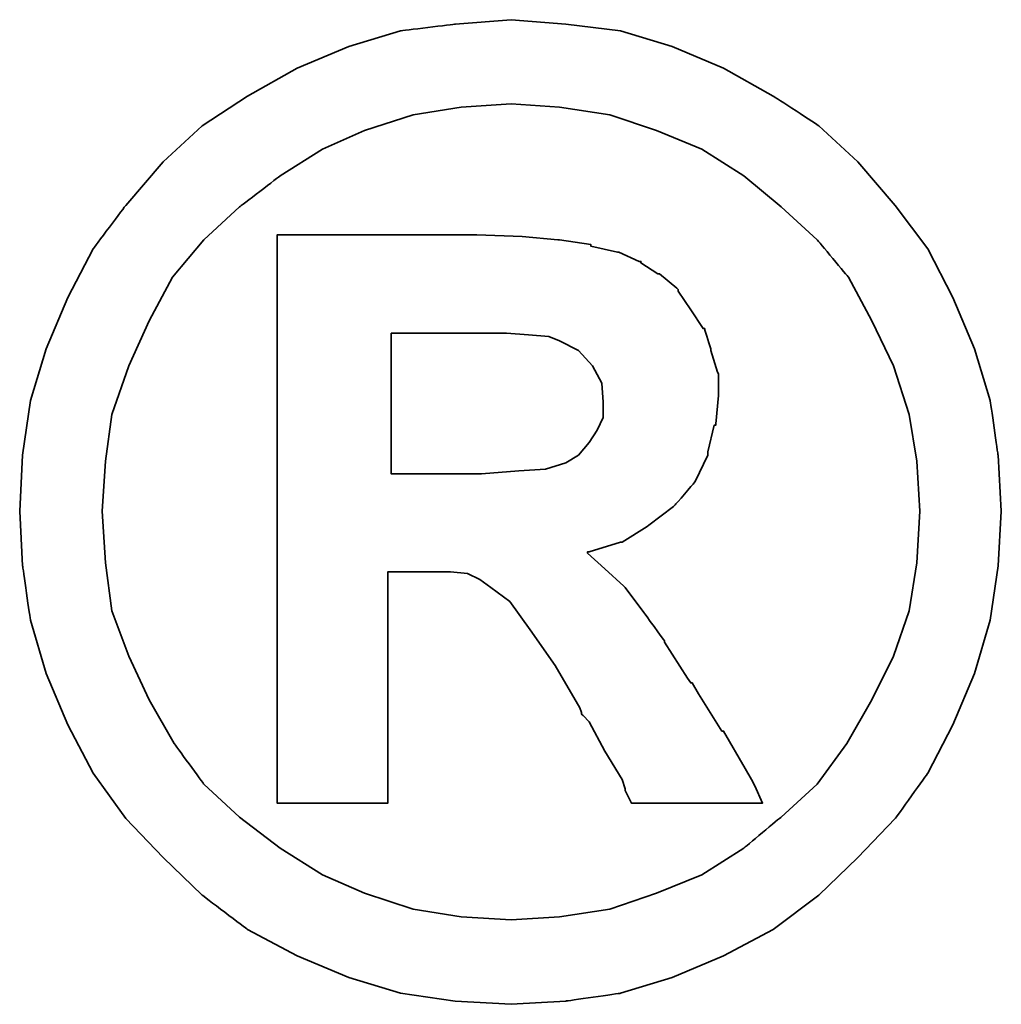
# Model space of a CAD drawing. Header units: millimetres. Extents: x 583 to 833, y 416 to 616.
# Tile 53 of 56: x 808.898 to 809.486, y 533.875 to 534.464. Entities that reach past the tile are written whole.
import ezdxf

# ---------------------------------------------------------------- set-up
doc = ezdxf.new("R2010")
doc.units = ezdxf.units.MM
doc.header["$LTSCALE"] = 0.1
doc.layers.add('CHA', color=7, linetype='CONTINUOUS')
doc.layers.add('layer 1', color=7, linetype='CONTINUOUS')

# ---------------------------------------------------------------- blocks, each defined once
blk = doc.blocks.new('TBI MOTION logo(完整正式版)')
at = {"layer": 'layer 1', "color": 22, "lineweight": 35}
for points, knots in [([(81.20634, 4.98624), (81.20634, 4.98624), (81.18649, 5.32862), (81.18649, 5.32862), (81.18649, 5.32862), (81.18649, 5.32862), (81.13886, 5.66206), (81.13886, 5.66206), (81.13886, 5.66206), (81.13886, 5.66206), (81.04359, 5.97764), (81.04359, 5.97764), (81.04359, 5.97764), (81.04359, 5.97764), (80.91061, 6.29124), (80.91061, 6.29124), (80.91061, 6.29124), (80.91061, 6.29124), (80.75778, 6.58697), (80.75778, 6.58697), (80.75778, 6.58697), (80.75778, 6.58697), (80.5593, 6.85294), (80.5593, 6.85294), (80.5593, 6.85294), (80.5593, 6.85294), (80.33105, 7.1189), (80.33105, 7.1189), (80.33105, 7.1189), (80.33105, 7.1189), (80.09287, 7.33921), (80.09287, 7.33921), (80.09287, 7.33921), (80.09287, 7.33921), (79.815, 7.51982), (79.815, 7.51982), (79.815, 7.51982), (79.815, 7.51982), (79.51133, 7.69051), (79.51133, 7.69051), (79.51133, 7.69051), (79.51133, 7.69051), (79.19773, 7.8235), (79.19773, 7.8235), (79.19773, 7.8235), (79.19773, 7.8235), (78.88215, 7.91877), (78.88215, 7.91877), (78.88215, 7.91877), (78.88215, 7.91877), (78.54871, 7.95846), (78.54871, 7.95846), (78.54871, 7.95846), (78.54871, 7.95846), (78.21526, 7.98625), (78.21526, 7.98625), (78.21526, 7.98625), (78.21526, 7.98625), (77.87388, 7.95846), (77.87388, 7.95846), (77.87388, 7.95846), (77.87388, 7.95846), (77.54044, 7.91877), (77.54044, 7.91877), (77.54044, 7.91877), (77.54044, 7.91877), (77.22485, 7.8235), (77.22485, 7.8235), (77.22485, 7.8235), (77.22485, 7.8235), (76.91027, 7.69051), (76.91027, 7.69051), (76.91027, 7.69051), (76.91027, 7.69051), (76.6056, 7.51982), (76.6056, 7.51982), (76.6056, 7.51982), (76.6056, 7.51982), (76.32972, 7.33921), (76.32972, 7.33921), (76.32972, 7.33921), (76.32972, 7.33921), (76.09154, 7.1189), (76.09154, 7.1189), (76.09154, 7.1189), (76.09154, 7.1189), (75.86329, 6.85294), (75.86329, 6.85294), (75.86329, 6.85294), (75.86329, 6.85294), (75.66382, 6.58697), (75.66382, 6.58697), (75.66382, 6.58697), (75.66382, 6.58697), (75.51099, 6.29124), (75.51099, 6.29124), (75.51099, 6.29124), (75.51099, 6.29124), (75.37702, 5.97764), (75.37702, 5.97764), (75.37702, 5.97764), (75.37702, 5.97764), (75.28175, 5.66206), (75.28175, 5.66206), (75.28175, 5.66206), (75.28175, 5.66206), (75.23411, 5.32862), (75.23411, 5.32862), (75.23411, 5.32862), (75.23411, 5.32862), (75.21625, 4.98624), (75.21625, 4.98624), (75.21625, 4.98624), (75.21625, 4.98624), (75.23411, 4.6528), (75.23411, 4.6528), (75.23411, 4.6528), (75.23411, 4.6528), (75.28175, 4.32035), (75.28175, 4.32035), (75.28175, 4.32035), (75.28175, 4.32035), (75.37702, 3.99583), (75.37702, 3.99583), (75.37702, 3.99583), (75.37702, 3.99583), (75.51099, 3.68224), (75.51099, 3.68224), (75.51099, 3.68224), (75.51099, 3.68224), (75.66382, 3.38749), (75.66382, 3.38749), (75.66382, 3.38749), (75.66382, 3.38749), (75.86329, 3.10963), (75.86329, 3.10963), (75.86329, 3.10963), (75.86329, 3.10963), (76.09154, 2.87145), (76.09154, 2.87145), (76.09154, 2.87145), (76.09154, 2.87145), (76.32972, 2.6432), (76.32972, 2.6432), (76.32972, 2.6432), (76.32972, 2.6432), (76.6056, 2.43381), (76.6056, 2.43381), (76.6056, 2.43381), (76.6056, 2.43381), (76.91027, 2.27205), (76.91027, 2.27205), (76.91027, 2.27205), (76.91027, 2.27205), (77.22485, 2.13906), (77.22485, 2.13906), (77.22485, 2.13906), (77.22485, 2.13906), (77.54044, 2.0438), (77.54044, 2.0438), (77.54044, 2.0438), (77.54044, 2.0438), (77.87388, 1.99616), (77.87388, 1.99616), (77.87388, 1.99616), (77.87388, 1.99616), (78.21526, 1.97631), (78.21526, 1.97631), (78.21526, 1.97631), (78.21526, 1.97631), (78.54871, 1.99616), (78.54871, 1.99616), (78.54871, 1.99616), (78.54871, 1.99616), (78.88215, 2.0438), (78.88215, 2.0438), (78.88215, 2.0438), (78.88215, 2.0438), (79.19773, 2.13906), (79.19773, 2.13906), (79.19773, 2.13906), (79.19773, 2.13906), (79.51133, 2.27205), (79.51133, 2.27205), (79.51133, 2.27205), (79.51133, 2.27205), (79.815, 2.43381), (79.815, 2.43381), (79.815, 2.43381), (79.815, 2.43381), (80.09287, 2.6432), (80.09287, 2.6432), (80.09287, 2.6432), (80.09287, 2.6432), (80.33105, 2.87145), (80.33105, 2.87145), (80.33105, 2.87145), (80.33105, 2.87145), (80.5593, 3.10963), (80.5593, 3.10963), (80.5593, 3.10963), (80.5593, 3.10963), (80.75778, 3.38749), (80.75778, 3.38749), (80.75778, 3.38749), (80.75778, 3.38749), (80.91061, 3.68224), (80.91061, 3.68224), (80.91061, 3.68224), (80.91061, 3.68224), (81.04359, 3.99583), (81.04359, 3.99583), (81.04359, 3.99583), (81.04359, 3.99583), (81.13886, 4.32035), (81.13886, 4.32035), (81.13886, 4.32035), (81.13886, 4.32035), (81.18649, 4.6528), (81.18649, 4.6528), (81.18649, 4.6528), (81.18649, 4.6528), (81.20634, 4.98624), (81.20634, 4.98624)], [0, 0, 0, 0, 0.0178571, 0.0178571, 0.0178571, 0.0178572, 0.0357143, 0.0357143, 0.0357143, 0.0357143, 0.0535714, 0.0535714, 0.0535714, 0.0535714, 0.0714286, 0.0714286, 0.0714286, 0.0714286, 0.0892857, 0.0892857, 0.0892857, 0.0892857, 0.1071429, 0.1071429, 0.1071429, 0.1071429, 0.125, 0.125, 0.125, 0.125, 0.1428571, 0.1428571, 0.1428571, 0.1428572, 0.1607143, 0.1607143, 0.1607143, 0.1607143, 0.1785714, 0.1785714, 0.1785714, 0.1785714, 0.1964286, 0.1964286, 0.1964286, 0.1964286, 0.2142857, 0.2142857, 0.2142857, 0.2142857, 0.2321429, 0.2321429, 0.2321429, 0.2321429, 0.25, 0.25, 0.25, 0.25, 0.2678571, 0.2678571, 0.2678571, 0.2678572, 0.2857143, 0.2857143, 0.2857143, 0.2857143, 0.3035714, 0.3035714, 0.3035714, 0.3035714, 0.3214286, 0.3214286, 0.3214286, 0.3214286, 0.3392857, 0.3392857, 0.3392857, 0.3392857, 0.3571429, 0.3571429, 0.3571429, 0.3571429, 0.375, 0.375, 0.375, 0.375, 0.3928571, 0.3928571, 0.3928571, 0.3928572, 0.4107143, 0.4107143, 0.4107143, 0.4107143, 0.4285714, 0.4285714, 0.4285714, 0.4285714, 0.4464286, 0.4464286, 0.4464286, 0.4464286, 0.4642857, 0.4642857, 0.4642857, 0.4642857, 0.4821429, 0.4821429, 0.4821429, 0.4821429, 0.5, 0.5, 0.5, 0.5, 0.5178571, 0.5178571, 0.5178571, 0.5178572, 0.5357143, 0.5357143, 0.5357143, 0.5357143, 0.5535714, 0.5535714, 0.5535714, 0.5535714, 0.5714286, 0.5714286, 0.5714286, 0.5714286, 0.5892857, 0.5892857, 0.5892857, 0.5892857, 0.6071429, 0.6071429, 0.6071429, 0.6071429, 0.625, 0.625, 0.625, 0.625, 0.6428571, 0.6428571, 0.6428571, 0.6428572, 0.6607143, 0.6607143, 0.6607143, 0.6607143, 0.6785714, 0.6785714, 0.6785714, 0.6785714, 0.6964286, 0.6964286, 0.6964286, 0.6964286, 0.7142857, 0.7142857, 0.7142857, 0.7142857, 0.7321429, 0.7321429, 0.7321429, 0.7321429, 0.75, 0.75, 0.75, 0.75, 0.7678571, 0.7678571, 0.7678571, 0.7678572, 0.7857143, 0.7857143, 0.7857143, 0.7857143, 0.8035714, 0.8035714, 0.8035714, 0.8035714, 0.8214286, 0.8214286, 0.8214286, 0.8214286, 0.8392857, 0.8392857, 0.8392857, 0.8392857, 0.8571429, 0.8571429, 0.8571429, 0.8571429, 0.875, 0.875, 0.875, 0.875, 0.8928571, 0.8928571, 0.8928571, 0.8928572, 0.9107143, 0.9107143, 0.9107143, 0.9107143, 0.9285714, 0.9285714, 0.9285714, 0.9285714, 0.9464286, 0.9464286, 0.9464286, 0.9464286, 0.9642857, 0.9642857, 0.9642857, 0.9642857, 0.9821429, 0.9821429, 0.9821429, 0.9821429, 1, 1, 1, 1]), ([(80.71014, 4.98624), (80.71014, 4.98624), (80.69129, 5.29091), (80.69129, 5.29091), (80.69129, 5.29091), (80.69129, 5.29091), (80.64464, 5.57672), (80.64464, 5.57672), (80.64464, 5.57672), (80.64464, 5.57672), (80.54937, 5.87245), (80.54937, 5.87245), (80.54937, 5.87245), (80.54937, 5.87245), (80.41639, 6.14833), (80.41639, 6.14833), (80.41639, 6.14833), (80.41639, 6.14833), (80.27349, 6.41429), (80.27349, 6.41429), (80.27349, 6.41429), (80.27349, 6.41429), (80.08295, 6.64255), (80.08295, 6.64255), (80.08295, 6.64255), (80.08295, 6.64255), (79.86264, 6.84301), (79.86264, 6.84301), (79.86264, 6.84301), (79.86264, 6.84301), (79.63439, 7.03355), (79.63439, 7.03355), (79.63439, 7.03355), (79.63439, 7.03355), (79.37835, 7.1963), (79.37835, 7.1963), (79.37835, 7.1963), (79.37835, 7.1963), (79.10246, 7.30944), (79.10246, 7.30944), (79.10246, 7.30944), (79.10246, 7.30944), (78.81665, 7.40471), (78.81665, 7.40471), (78.81665, 7.40471), (78.81665, 7.40471), (78.511, 7.45234), (78.511, 7.45234), (78.511, 7.45234), (78.511, 7.45234), (78.21526, 7.47219), (78.21526, 7.47219), (78.21526, 7.47219), (78.21526, 7.47219), (77.9106, 7.45234), (77.9106, 7.45234), (77.9106, 7.45234), (77.9106, 7.45234), (77.61685, 7.40471), (77.61685, 7.40471), (77.61685, 7.40471), (77.61685, 7.40471), (77.32012, 7.30944), (77.32012, 7.30944), (77.32012, 7.30944), (77.32012, 7.30944), (77.06309, 7.1963), (77.06309, 7.1963), (77.06309, 7.1963), (77.06309, 7.1963), (76.80606, 7.03355), (76.80606, 7.03355), (76.80606, 7.03355), (76.80606, 7.03355), (76.55797, 6.84301), (76.55797, 6.84301), (76.55797, 6.84301), (76.55797, 6.84301), (76.34063, 6.64255), (76.34063, 6.64255), (76.34063, 6.64255), (76.34063, 6.64255), (76.1491, 6.41429), (76.1491, 6.41429), (76.1491, 6.41429), (76.1491, 6.41429), (76.0062, 6.14833), (76.0062, 6.14833), (76.0062, 6.14833), (76.0062, 6.14833), (75.88314, 5.87245), (75.88314, 5.87245), (75.88314, 5.87245), (75.88314, 5.87245), (75.77794, 5.57672), (75.77794, 5.57672), (75.77794, 5.57672), (75.77794, 5.57672), (75.73924, 5.29091), (75.73924, 5.29091), (75.73924, 5.29091), (75.73924, 5.29091), (75.72039, 4.98624), (75.72039, 4.98624), (75.72039, 4.98624), (75.72039, 4.98624), (75.73924, 4.67165), (75.73924, 4.67165), (75.73924, 4.67165), (75.73924, 4.67165), (75.77794, 4.37791), (75.77794, 4.37791), (75.77794, 4.37791), (75.77794, 4.37791), (75.88314, 4.10102), (75.88314, 4.10102), (75.88314, 4.10102), (75.88314, 4.10102), (76.0062, 3.83407), (76.0062, 3.83407), (76.0062, 3.83407), (76.0062, 3.83407), (76.15902, 3.56811), (76.15902, 3.56811), (76.15902, 3.56811), (76.15902, 3.56811), (76.34063, 3.32001), (76.34063, 3.32001), (76.34063, 3.32001), (76.34063, 3.32001), (76.55797, 3.11955), (76.55797, 3.11955), (76.55797, 3.11955), (76.55797, 3.11955), (76.80606, 2.92901), (76.80606, 2.92901), (76.80606, 2.92901), (76.80606, 2.92901), (77.06309, 2.76725), (77.06309, 2.76725), (77.06309, 2.76725), (77.06309, 2.76725), (77.32012, 2.65412), (77.32012, 2.65412), (77.32012, 2.65412), (77.32012, 2.65412), (77.61685, 2.55786), (77.61685, 2.55786), (77.61685, 2.55786), (77.61685, 2.55786), (77.9106, 2.51022), (77.9106, 2.51022), (77.9106, 2.51022), (77.9106, 2.51022), (78.21526, 2.49137), (78.21526, 2.49137), (78.21526, 2.49137), (78.21526, 2.49137), (78.511, 2.51022), (78.511, 2.51022), (78.511, 2.51022), (78.511, 2.51022), (78.81665, 2.55786), (78.81665, 2.55786), (78.81665, 2.55786), (78.81665, 2.55786), (79.10246, 2.65412), (79.10246, 2.65412), (79.10246, 2.65412), (79.10246, 2.65412), (79.37835, 2.76725), (79.37835, 2.76725), (79.37835, 2.76725), (79.37835, 2.76725), (79.63439, 2.92901), (79.63439, 2.92901), (79.63439, 2.92901), (79.63439, 2.92901), (79.86264, 3.11955), (79.86264, 3.11955), (79.86264, 3.11955), (79.86264, 3.11955), (80.08295, 3.32001), (80.08295, 3.32001), (80.08295, 3.32001), (80.08295, 3.32001), (80.26356, 3.56811), (80.26356, 3.56811), (80.26356, 3.56811), (80.26356, 3.56811), (80.41639, 3.83407), (80.41639, 3.83407), (80.41639, 3.83407), (80.41639, 3.83407), (80.54937, 4.10102), (80.54937, 4.10102), (80.54937, 4.10102), (80.54937, 4.10102), (80.64464, 4.37791), (80.64464, 4.37791), (80.64464, 4.37791), (80.64464, 4.37791), (80.69129, 4.67165), (80.69129, 4.67165), (80.69129, 4.67165), (80.69129, 4.67165), (80.71014, 4.98624), (80.71014, 4.98624)], [0, 0, 0, 0, 0.0192308, 0.0192308, 0.0192308, 0.0192308, 0.0384615, 0.0384615, 0.0384615, 0.0384615, 0.0576923, 0.0576923, 0.0576923, 0.0576923, 0.0769231, 0.0769231, 0.0769231, 0.0769231, 0.0961538, 0.0961538, 0.0961538, 0.0961539, 0.1153846, 0.1153846, 0.1153846, 0.1153846, 0.1346154, 0.1346154, 0.1346154, 0.1346154, 0.1538462, 0.1538462, 0.1538462, 0.1538462, 0.1730769, 0.1730769, 0.1730769, 0.1730769, 0.1923077, 0.1923077, 0.1923077, 0.1923077, 0.2115385, 0.2115385, 0.2115385, 0.2115385, 0.2307692, 0.2307692, 0.2307692, 0.2307692, 0.25, 0.25, 0.25, 0.25, 0.2692308, 0.2692308, 0.2692308, 0.2692308, 0.2884615, 0.2884615, 0.2884615, 0.2884615, 0.3076923, 0.3076923, 0.3076923, 0.3076923, 0.3269231, 0.3269231, 0.3269231, 0.3269231, 0.3461538, 0.3461538, 0.3461538, 0.3461539, 0.3653846, 0.3653846, 0.3653846, 0.3653846, 0.3846154, 0.3846154, 0.3846154, 0.3846154, 0.4038462, 0.4038462, 0.4038462, 0.4038462, 0.4230769, 0.4230769, 0.4230769, 0.4230769, 0.4423077, 0.4423077, 0.4423077, 0.4423077, 0.4615385, 0.4615385, 0.4615385, 0.4615385, 0.4807692, 0.4807692, 0.4807692, 0.4807692, 0.5, 0.5, 0.5, 0.5, 0.5192308, 0.5192308, 0.5192308, 0.5192308, 0.5384615, 0.5384615, 0.5384615, 0.5384615, 0.5576923, 0.5576923, 0.5576923, 0.5576923, 0.5769231, 0.5769231, 0.5769231, 0.5769231, 0.5961538, 0.5961538, 0.5961538, 0.5961539, 0.6153846, 0.6153846, 0.6153846, 0.6153846, 0.6346154, 0.6346154, 0.6346154, 0.6346154, 0.6538462, 0.6538462, 0.6538462, 0.6538462, 0.6730769, 0.6730769, 0.6730769, 0.6730769, 0.6923077, 0.6923077, 0.6923077, 0.6923077, 0.7115385, 0.7115385, 0.7115385, 0.7115385, 0.7307692, 0.7307692, 0.7307692, 0.7307692, 0.75, 0.75, 0.75, 0.75, 0.7692308, 0.7692308, 0.7692308, 0.7692308, 0.7884615, 0.7884615, 0.7884615, 0.7884615, 0.8076923, 0.8076923, 0.8076923, 0.8076923, 0.8269231, 0.8269231, 0.8269231, 0.8269231, 0.8461538, 0.8461538, 0.8461538, 0.8461539, 0.8653846, 0.8653846, 0.8653846, 0.8653846, 0.8846154, 0.8846154, 0.8846154, 0.8846154, 0.9038462, 0.9038462, 0.9038462, 0.9038462, 0.9230769, 0.9230769, 0.9230769, 0.9230769, 0.9423077, 0.9423077, 0.9423077, 0.9423077, 0.9615385, 0.9615385, 0.9615385, 0.9615385, 0.9807692, 0.9807692, 0.9807692, 0.9807692, 1, 1, 1, 1]), ([(76.78721, 3.2823), (76.78721, 3.2823), (76.78721, 3.32001), (76.78721, 3.32001), (76.78721, 3.32001), (76.78721, 3.32001), (76.78721, 3.42422), (76.78721, 3.42422), (76.78721, 3.42422), (76.78721, 3.42422), (76.78721, 3.59689), (76.78721, 3.59689), (76.78721, 3.59689), (76.78721, 3.59689), (76.78721, 3.80529), (76.78721, 3.80529), (76.78721, 3.80529), (76.78721, 3.80529), (76.78721, 4.0524), (76.78721, 4.0524), (76.78721, 4.0524), (76.78721, 4.0524), (76.78721, 4.32035), (76.78721, 4.32035), (76.78721, 4.32035), (76.78721, 4.32035), (76.78721, 4.92868), (76.78721, 4.92868), (76.78721, 4.92868), (76.78721, 4.92868), (76.78721, 5.53801), (76.78721, 5.53801), (76.78721, 5.53801), (76.78721, 5.53801), (76.78721, 5.82482), (76.78721, 5.82482), (76.78721, 5.82482), (76.78721, 5.82482), (76.78721, 6.07291), (76.78721, 6.07291), (76.78721, 6.07291), (76.78721, 6.07291), (76.78721, 6.30017), (76.78721, 6.30017), (76.78721, 6.30017), (76.78721, 6.30017), (76.78721, 6.45399), (76.78721, 6.45399), (76.78721, 6.45399), (76.78721, 6.45399), (76.78721, 6.5572), (76.78721, 6.5572), (76.78721, 6.5572), (76.78721, 6.5572), (76.78721, 6.59689), (76.78721, 6.59689), (76.78721, 6.59689), (76.78721, 6.59689), (76.78721, 6.67232), (76.78721, 6.67232), (76.78721, 6.67232), (76.78721, 6.67232), (76.8537, 6.67232), (76.8537, 6.67232), (76.8537, 6.67232), (76.8537, 6.67232), (76.87355, 6.67232), (76.87355, 6.67232), (76.87355, 6.67232), (76.87355, 6.67232), (76.91027, 6.67232), (76.91027, 6.67232), (76.91027, 6.67232), (76.91027, 6.67232), (77.04424, 6.67232), (77.04424, 6.67232), (77.04424, 6.67232), (77.04424, 6.67232), (77.22485, 6.67232), (77.22485, 6.67232), (77.22485, 6.67232), (77.22485, 6.67232), (77.43524, 6.67232), (77.43524, 6.67232), (77.43524, 6.67232), (77.43524, 6.67232), (77.65357, 6.67232), (77.65357, 6.67232), (77.65357, 6.67232), (77.65357, 6.67232), (77.82625, 6.67232), (77.82625, 6.67232), (77.82625, 6.67232), (77.82625, 6.67232), (77.94037, 6.67232), (77.94037, 6.67232), (77.94037, 6.67232), (77.94037, 6.67232), (77.97709, 6.67232), (77.97709, 6.67232), (77.97709, 6.67232), (77.97709, 6.67232), (77.99694, 6.67232), (77.99694, 6.67232), (77.99694, 6.67232), (77.99694, 6.67232), (78.00686, 6.67232), (78.00686, 6.67232), (78.00686, 6.67232), (78.00686, 6.67232), (78.28275, 6.6624), (78.28275, 6.6624), (78.28275, 6.6624), (78.28275, 6.6624), (78.50107, 6.64255), (78.50107, 6.64255), (78.50107, 6.64255), (78.50107, 6.64255), (78.511, 6.64255), (78.511, 6.64255), (78.511, 6.64255), (78.511, 6.64255), (78.70154, 6.61476), (78.70154, 6.61476), (78.70154, 6.61476), (78.70154, 6.61476), (78.70154, 6.60483), (78.70154, 6.60483), (78.70154, 6.60483), (78.70154, 6.60483), (78.86429, 6.56713), (78.86429, 6.56713), (78.86429, 6.56713), (78.86429, 6.56713), (78.87223, 6.56713), (78.87223, 6.56713), (78.87223, 6.56713), (78.87223, 6.56713), (78.99727, 6.51056), (78.99727, 6.51056), (78.99727, 6.51056), (78.99727, 6.51056), (79.00719, 6.51056), (79.00719, 6.51056), (79.00719, 6.51056), (79.00719, 6.51056), (79.00719, 6.50162), (79.00719, 6.50162), (79.00719, 6.50162), (79.00719, 6.50162), (79.1104, 6.43415), (79.1104, 6.43415), (79.1104, 6.43415), (79.1104, 6.43415), (79.12132, 6.43415), (79.12132, 6.43415), (79.12132, 6.43415), (79.12132, 6.43415), (79.22552, 6.34781), (79.22552, 6.34781), (79.22552, 6.34781), (79.22552, 6.34781), (79.23544, 6.33888), (79.23544, 6.33888), (79.23544, 6.33888), (79.23544, 6.33888), (79.23544, 6.32895), (79.23544, 6.32895), (79.23544, 6.32895), (79.23544, 6.32895), (79.31087, 6.21483), (79.31087, 6.21483), (79.31087, 6.21483), (79.31087, 6.21483), (79.38629, 6.1007), (79.38629, 6.1007), (79.38629, 6.1007), (79.38629, 6.1007), (79.3972, 6.1007), (79.3972, 6.1007), (79.3972, 6.1007), (79.3972, 6.1007), (79.3972, 6.09078), (79.3972, 6.09078), (79.3972, 6.09078), (79.3972, 6.09078), (79.43392, 5.97764), (79.43392, 5.97764), (79.43392, 5.97764), (79.43392, 5.97764), (79.43392, 5.96772), (79.43392, 5.96772), (79.43392, 5.96772), (79.43392, 5.96772), (79.47362, 5.83474), (79.47362, 5.83474), (79.47362, 5.83474), (79.47362, 5.83474), (79.48156, 5.82482), (79.48156, 5.82482), (79.48156, 5.82482), (79.48156, 5.82482), (79.48156, 5.69977), (79.48156, 5.69977), (79.48156, 5.69977), (79.48156, 5.69977), (79.48156, 5.69183), (79.48156, 5.69183), (79.48156, 5.69183), (79.48156, 5.69183), (79.4637, 5.51915), (79.4637, 5.51915), (79.4637, 5.51915), (79.4637, 5.51915), (79.4637, 5.51122), (79.4637, 5.51122), (79.4637, 5.51122), (79.4637, 5.51122), (79.45377, 5.51122), (79.45377, 5.51122), (79.45377, 5.51122), (79.45377, 5.51122), (79.41507, 5.34847), (79.41507, 5.34847), (79.41507, 5.34847), (79.41507, 5.34847), (79.41507, 5.33854), (79.41507, 5.33854), (79.41507, 5.33854), (79.41507, 5.33854), (79.41507, 5.32862), (79.41507, 5.32862), (79.41507, 5.32862), (79.41507, 5.32862), (79.33865, 5.16785), (79.33865, 5.16785), (79.33865, 5.16785), (79.33865, 5.16785), (79.33071, 5.15693), (79.33071, 5.15693), (79.33071, 5.15693), (79.33071, 5.15693), (79.2156, 5.02495), (79.2156, 5.02495), (79.2156, 5.02495), (79.2156, 5.02495), (79.20567, 5.01502), (79.20567, 5.01502), (79.20567, 5.01502), (79.20567, 5.01502), (79.05483, 4.89991), (79.05483, 4.89991), (79.05483, 4.89991), (79.05483, 4.89991), (79.04491, 4.89197), (79.04491, 4.89197), (79.04491, 4.89197), (79.04491, 4.89197), (78.89208, 4.7967), (78.89208, 4.7967), (78.89208, 4.7967), (78.89208, 4.7967), (78.88215, 4.7967), (78.88215, 4.7967), (78.88215, 4.7967), (78.88215, 4.7967), (78.69161, 4.73913), (78.69161, 4.73913), (78.69161, 4.73913), (78.69161, 4.73913), (78.68169, 4.73913), (78.68169, 4.73913), (78.68169, 4.73913), (78.68169, 4.73913), (78.68169, 4.72921), (78.68169, 4.72921), (78.68169, 4.72921), (78.68169, 4.72921), (78.78688, 4.63394), (78.78688, 4.63394), (78.78688, 4.63394), (78.78688, 4.63394), (78.902, 4.52875), (78.902, 4.52875), (78.902, 4.52875), (78.902, 4.52875), (78.91093, 4.52081), (78.91093, 4.52081), (78.91093, 4.52081), (78.91093, 4.52081), (79.02506, 4.36798), (79.02506, 4.36798), (79.02506, 4.36798), (79.02506, 4.36798), (79.1501, 4.1953), (79.1501, 4.1953), (79.1501, 4.1953), (79.1501, 4.1953), (79.1501, 4.18736), (79.1501, 4.18736), (79.1501, 4.18736), (79.1501, 4.18736), (79.29201, 3.96705), (79.29201, 3.96705), (79.29201, 3.96705), (79.29201, 3.96705), (79.31087, 3.93828), (79.31087, 3.93828), (79.31087, 3.93828), (79.31087, 3.93828), (79.32079, 3.93828), (79.32079, 3.93828), (79.32079, 3.93828), (79.32079, 3.93828), (79.3585, 3.87178), (79.3585, 3.87178), (79.3585, 3.87178), (79.3585, 3.87178), (79.50141, 3.64353), (79.50141, 3.64353), (79.50141, 3.64353), (79.50141, 3.64353), (79.51133, 3.64353), (79.51133, 3.64353), (79.51133, 3.64353), (79.51133, 3.64353), (79.64431, 3.41528), (79.64431, 3.41528), (79.64431, 3.41528), (79.64431, 3.41528), (79.68202, 3.3478), (79.68202, 3.3478), (79.68202, 3.3478), (79.68202, 3.3478), (79.70187, 3.31009), (79.70187, 3.31009), (79.70187, 3.31009), (79.70187, 3.31009), (79.7495, 3.2049), (79.7495, 3.2049), (79.7495, 3.2049), (79.7495, 3.2049), (79.64431, 3.2049), (79.64431, 3.2049), (79.64431, 3.2049), (79.64431, 3.2049), (79.62546, 3.2049), (79.62546, 3.2049), (79.62546, 3.2049), (79.62546, 3.2049), (79.53912, 3.2049), (79.53912, 3.2049), (79.53912, 3.2049), (79.53912, 3.2049), (79.31087, 3.2049), (79.31087, 3.2049), (79.31087, 3.2049), (79.31087, 3.2049), (79.08262, 3.2049), (79.08262, 3.2049), (79.08262, 3.2049), (79.08262, 3.2049), (79.00719, 3.2049), (79.00719, 3.2049), (79.00719, 3.2049), (79.00719, 3.2049), (78.98735, 3.2049), (78.98735, 3.2049), (78.98735, 3.2049), (78.98735, 3.2049), (78.94964, 3.2049), (78.94964, 3.2049), (78.94964, 3.2049), (78.94964, 3.2049), (78.92979, 3.24459), (78.92979, 3.24459), (78.92979, 3.24459), (78.92979, 3.24459), (78.91093, 3.2823), (78.91093, 3.2823), (78.91093, 3.2823), (78.91093, 3.2823), (78.91093, 3.29223), (78.91093, 3.29223), (78.91093, 3.29223), (78.91093, 3.29223), (78.89208, 3.3478), (78.89208, 3.3478), (78.89208, 3.3478), (78.89208, 3.3478), (78.78688, 3.52048), (78.78688, 3.52048), (78.78688, 3.52048), (78.78688, 3.52048), (78.69161, 3.7001), (78.69161, 3.7001), (78.69161, 3.7001), (78.69161, 3.7001), (78.6539, 3.7388), (78.6539, 3.7388), (78.6539, 3.7388), (78.6539, 3.7388), (78.64398, 3.74873), (78.64398, 3.74873), (78.64398, 3.74873), (78.64398, 3.74873), (78.64398, 3.75766), (78.64398, 3.75766), (78.64398, 3.75766), (78.64398, 3.75766), (78.63405, 3.78644), (78.63405, 3.78644), (78.63405, 3.78644), (78.63405, 3.78644), (78.48321, 4.04347), (78.48321, 4.04347), (78.48321, 4.04347), (78.48321, 4.04347), (78.33038, 4.2618), (78.33038, 4.2618), (78.33038, 4.2618), (78.33038, 4.2618), (78.20732, 4.43447), (78.20732, 4.43447), (78.20732, 4.43447), (78.20732, 4.43447), (78.09221, 4.52081), (78.09221, 4.52081), (78.09221, 4.52081), (78.09221, 4.52081), (78.02472, 4.56845), (78.02472, 4.56845), (78.02472, 4.56845), (78.02472, 4.56845), (77.9493, 4.60616), (77.9493, 4.60616), (77.9493, 4.60616), (77.9493, 4.60616), (77.8451, 4.61608), (77.8451, 4.61608), (77.8451, 4.61608), (77.8451, 4.61608), (77.71113, 4.61608), (77.71113, 4.61608), (77.71113, 4.61608), (77.71113, 4.61608), (77.69128, 4.61608), (77.69128, 4.61608), (77.69128, 4.61608), (77.69128, 4.61608), (77.67342, 4.61608), (77.67342, 4.61608), (77.67342, 4.61608), (77.67342, 4.61608), (77.5583, 4.61608), (77.5583, 4.61608), (77.5583, 4.61608), (77.5583, 4.61608), (77.46303, 4.61608), (77.46303, 4.61608), (77.46303, 4.61608), (77.46303, 4.61608), (77.46303, 4.54761), (77.46303, 4.54761), (77.46303, 4.54761), (77.46303, 4.54761), (77.46303, 4.47318), (77.46303, 4.47318), (77.46303, 4.47318), (77.46303, 4.47318), (77.46303, 4.24294), (77.46303, 4.24294), (77.46303, 4.24294), (77.46303, 4.24294), (77.46303, 3.99583), (77.46303, 3.99583), (77.46303, 3.99583), (77.46303, 3.99583), (77.46303, 3.72888), (77.46303, 3.72888), (77.46303, 3.72888), (77.46303, 3.72888), (77.46303, 3.51055), (77.46303, 3.51055), (77.46303, 3.51055), (77.46303, 3.51055), (77.46303, 3.42422), (77.46303, 3.42422), (77.46303, 3.42422), (77.46303, 3.42422), (77.46303, 3.35773), (77.46303, 3.35773), (77.46303, 3.35773), (77.46303, 3.35773), (77.46303, 3.30017), (77.46303, 3.30017), (77.46303, 3.30017), (77.46303, 3.30017), (77.46303, 3.2823), (77.46303, 3.2823), (77.46303, 3.2823), (77.46303, 3.2823), (77.46303, 3.2049), (77.46303, 3.2049), (77.46303, 3.2049), (77.46303, 3.2049), (77.39753, 3.2049), (77.39753, 3.2049), (77.39753, 3.2049), (77.39753, 3.2049), (77.37768, 3.2049), (77.37768, 3.2049), (77.37768, 3.2049), (77.37768, 3.2049), (77.32012, 3.2049), (77.32012, 3.2049), (77.32012, 3.2049), (77.32012, 3.2049), (77.12165, 3.2049), (77.12165, 3.2049), (77.12165, 3.2049), (77.12165, 3.2049), (76.94897, 3.2049), (76.94897, 3.2049), (76.94897, 3.2049), (76.94897, 3.2049), (76.8924, 3.2049), (76.8924, 3.2049), (76.8924, 3.2049), (76.8924, 3.2049), (76.8537, 3.2049), (76.8537, 3.2049), (76.8537, 3.2049), (76.8537, 3.2049), (76.78721, 3.2049), (76.78721, 3.2049), (76.78721, 3.2049), (76.78721, 3.2049), (76.78721, 3.2823), (76.78721, 3.2823)], [0, 0, 0, 0, 0.0074074, 0.0074074, 0.0074074, 0.0074074, 0.0148148, 0.0148148, 0.0148148, 0.0148148, 0.0222222, 0.0222222, 0.0222222, 0.0222222, 0.0296296, 0.0296296, 0.0296296, 0.0296296, 0.037037, 0.037037, 0.037037, 0.037037, 0.0444444, 0.0444444, 0.0444444, 0.0444445, 0.0518519, 0.0518519, 0.0518519, 0.0518519, 0.0592593, 0.0592593, 0.0592593, 0.0592593, 0.0666667, 0.0666667, 0.0666667, 0.0666667, 0.0740741, 0.0740741, 0.0740741, 0.0740741, 0.0814815, 0.0814815, 0.0814815, 0.0814815, 0.0888889, 0.0888889, 0.0888889, 0.0888889, 0.0962963, 0.0962963, 0.0962963, 0.0962963, 0.1037037, 0.1037037, 0.1037037, 0.1037037, 0.1111111, 0.1111111, 0.1111111, 0.1111111, 0.1185185, 0.1185185, 0.1185185, 0.1185185, 0.1259259, 0.1259259, 0.1259259, 0.1259259, 0.1333333, 0.1333333, 0.1333333, 0.1333333, 0.1407407, 0.1407407, 0.1407407, 0.1407408, 0.1481481, 0.1481481, 0.1481481, 0.1481482, 0.1555556, 0.1555556, 0.1555556, 0.1555556, 0.162963, 0.162963, 0.162963, 0.162963, 0.1703704, 0.1703704, 0.1703704, 0.1703704, 0.1777778, 0.1777778, 0.1777778, 0.1777778, 0.1851852, 0.1851852, 0.1851852, 0.1851852, 0.1925926, 0.1925926, 0.1925926, 0.1925926, 0.2, 0.2, 0.2, 0.2, 0.2074074, 0.2074074, 0.2074074, 0.2074074, 0.2148148, 0.2148148, 0.2148148, 0.2148148, 0.2222222, 0.2222222, 0.2222222, 0.2222222, 0.2296296, 0.2296296, 0.2296296, 0.2296296, 0.237037, 0.237037, 0.237037, 0.237037, 0.2444444, 0.2444444, 0.2444444, 0.2444445, 0.2518519, 0.2518519, 0.2518519, 0.2518519, 0.2592593, 0.2592593, 0.2592593, 0.2592593, 0.2666667, 0.2666667, 0.2666667, 0.2666667, 0.2740741, 0.2740741, 0.2740741, 0.2740741, 0.2814815, 0.2814815, 0.2814815, 0.2814815, 0.2888889, 0.2888889, 0.2888889, 0.2888889, 0.2962963, 0.2962963, 0.2962963, 0.2962963, 0.3037037, 0.3037037, 0.3037037, 0.3037037, 0.3111111, 0.3111111, 0.3111111, 0.3111111, 0.3185185, 0.3185185, 0.3185185, 0.3185185, 0.3259259, 0.3259259, 0.3259259, 0.3259259, 0.3333333, 0.3333333, 0.3333333, 0.3333333, 0.3407407, 0.3407407, 0.3407407, 0.3407408, 0.3481481, 0.3481481, 0.3481481, 0.3481482, 0.3555556, 0.3555556, 0.3555556, 0.3555556, 0.362963, 0.362963, 0.362963, 0.362963, 0.3703704, 0.3703704, 0.3703704, 0.3703704, 0.3777778, 0.3777778, 0.3777778, 0.3777778, 0.3851852, 0.3851852, 0.3851852, 0.3851852, 0.3925926, 0.3925926, 0.3925926, 0.3925926, 0.4, 0.4, 0.4, 0.4, 0.4074074, 0.4074074, 0.4074074, 0.4074074, 0.4148148, 0.4148148, 0.4148148, 0.4148148, 0.4222222, 0.4222222, 0.4222222, 0.4222222, 0.4296296, 0.4296296, 0.4296296, 0.4296296, 0.437037, 0.437037, 0.437037, 0.437037, 0.4444444, 0.4444444, 0.4444444, 0.4444445, 0.4518519, 0.4518519, 0.4518519, 0.4518519, 0.4592593, 0.4592593, 0.4592593, 0.4592593, 0.4666667, 0.4666667, 0.4666667, 0.4666667, 0.4740741, 0.4740741, 0.4740741, 0.4740741, 0.4814815, 0.4814815, 0.4814815, 0.4814815, 0.4888889, 0.4888889, 0.4888889, 0.4888889, 0.4962963, 0.4962963, 0.4962963, 0.4962963, 0.5037037, 0.5037037, 0.5037037, 0.5037037, 0.5111111, 0.5111111, 0.5111111, 0.5111111, 0.5185185, 0.5185185, 0.5185185, 0.5185185, 0.5259259, 0.5259259, 0.5259259, 0.5259259, 0.5333333, 0.5333333, 0.5333333, 0.5333333, 0.5407407, 0.5407407, 0.5407407, 0.5407408, 0.5481481, 0.5481481, 0.5481481, 0.5481482, 0.5555556, 0.5555556, 0.5555556, 0.5555556, 0.562963, 0.562963, 0.562963, 0.562963, 0.5703704, 0.5703704, 0.5703704, 0.5703704, 0.5777778, 0.5777778, 0.5777778, 0.5777778, 0.5851852, 0.5851852, 0.5851852, 0.5851852, 0.5925926, 0.5925926, 0.5925926, 0.5925926, 0.6, 0.6, 0.6, 0.6, 0.6074074, 0.6074074, 0.6074074, 0.6074074, 0.6148148, 0.6148148, 0.6148148, 0.6148148, 0.6222222, 0.6222222, 0.6222222, 0.6222222, 0.6296296, 0.6296296, 0.6296296, 0.6296296, 0.637037, 0.637037, 0.637037, 0.637037, 0.6444444, 0.6444444, 0.6444444, 0.6444445, 0.6518519, 0.6518519, 0.6518519, 0.6518519, 0.6592593, 0.6592593, 0.6592593, 0.6592593, 0.6666667, 0.6666667, 0.6666667, 0.6666667, 0.6740741, 0.6740741, 0.6740741, 0.6740741, 0.6814815, 0.6814815, 0.6814815, 0.6814815, 0.6888889, 0.6888889, 0.6888889, 0.6888889, 0.6962963, 0.6962963, 0.6962963, 0.6962963, 0.7037037, 0.7037037, 0.7037037, 0.7037037, 0.7111111, 0.7111111, 0.7111111, 0.7111111, 0.7185185, 0.7185185, 0.7185185, 0.7185185, 0.7259259, 0.7259259, 0.7259259, 0.7259259, 0.7333333, 0.7333333, 0.7333333, 0.7333333, 0.7407407, 0.7407407, 0.7407407, 0.7407408, 0.7481481, 0.7481481, 0.7481481, 0.7481482, 0.7555556, 0.7555556, 0.7555556, 0.7555556, 0.762963, 0.762963, 0.762963, 0.762963, 0.7703704, 0.7703704, 0.7703704, 0.7703704, 0.7777778, 0.7777778, 0.7777778, 0.7777778, 0.7851852, 0.7851852, 0.7851852, 0.7851852, 0.7925926, 0.7925926, 0.7925926, 0.7925926, 0.8, 0.8, 0.8, 0.8, 0.8074074, 0.8074074, 0.8074074, 0.8074074, 0.8148148, 0.8148148, 0.8148148, 0.8148148, 0.8222222, 0.8222222, 0.8222222, 0.8222222, 0.8296296, 0.8296296, 0.8296296, 0.8296296, 0.837037, 0.837037, 0.837037, 0.837037, 0.8444444, 0.8444444, 0.8444444, 0.8444445, 0.8518519, 0.8518519, 0.8518519, 0.8518519, 0.8592593, 0.8592593, 0.8592593, 0.8592593, 0.8666667, 0.8666667, 0.8666667, 0.8666667, 0.8740741, 0.8740741, 0.8740741, 0.8740741, 0.8814815, 0.8814815, 0.8814815, 0.8814815, 0.8888889, 0.8888889, 0.8888889, 0.8888889, 0.8962963, 0.8962963, 0.8962963, 0.8962963, 0.9037037, 0.9037037, 0.9037037, 0.9037037, 0.9111111, 0.9111111, 0.9111111, 0.9111111, 0.9185185, 0.9185185, 0.9185185, 0.9185185, 0.9259259, 0.9259259, 0.9259259, 0.9259259, 0.9333333, 0.9333333, 0.9333333, 0.9333333, 0.9407407, 0.9407407, 0.9407407, 0.9407408, 0.9481481, 0.9481481, 0.9481481, 0.9481482, 0.9555556, 0.9555556, 0.9555556, 0.9555556, 0.962963, 0.962963, 0.962963, 0.962963, 0.9703704, 0.9703704, 0.9703704, 0.9703704, 0.9777778, 0.9777778, 0.9777778, 0.9777778, 0.9851852, 0.9851852, 0.9851852, 0.9851852, 0.9925926, 0.9925926, 0.9925926, 0.9925926, 1, 1, 1, 1]), ([(77.48288, 6.07291), (77.48288, 6.07291), (77.48288, 5.99551), (77.48288, 5.99551), (77.48288, 5.99551), (77.48288, 5.99551), (77.48288, 5.82482), (77.48288, 5.82482), (77.48288, 5.82482), (77.48288, 5.82482), (77.48288, 5.63328), (77.48288, 5.63328), (77.48288, 5.63328), (77.48288, 5.63328), (77.48288, 5.46358), (77.48288, 5.46358), (77.48288, 5.46358), (77.48288, 5.46358), (77.48288, 5.29091), (77.48288, 5.29091), (77.48288, 5.29091), (77.48288, 5.29091), (77.48288, 5.21449), (77.48288, 5.21449), (77.48288, 5.21449), (77.48288, 5.21449), (77.50074, 5.21449), (77.50074, 5.21449), (77.50074, 5.21449), (77.50074, 5.21449), (77.71113, 5.21449), (77.71113, 5.21449), (77.71113, 5.21449), (77.71113, 5.21449), (77.94037, 5.21449), (77.94037, 5.21449), (77.94037, 5.21449), (77.94037, 5.21449), (78.01579, 5.21449), (78.01579, 5.21449), (78.01579, 5.21449), (78.01579, 5.21449), (78.03465, 5.21449), (78.03465, 5.21449), (78.03465, 5.21449), (78.03465, 5.21449), (78.2629, 5.23335), (78.2629, 5.23335), (78.2629, 5.23335), (78.2629, 5.23335), (78.42565, 5.24327), (78.42565, 5.24327), (78.42565, 5.24327), (78.42565, 5.24327), (78.54871, 5.28098), (78.54871, 5.28098), (78.54871, 5.28098), (78.54871, 5.28098), (78.62611, 5.32862), (78.62611, 5.32862), (78.62611, 5.32862), (78.62611, 5.32862), (78.69161, 5.40503), (78.69161, 5.40503), (78.69161, 5.40503), (78.69161, 5.40503), (78.73925, 5.48145), (78.73925, 5.48145), (78.73925, 5.48145), (78.73925, 5.48145), (78.77696, 5.55885), (78.77696, 5.55885), (78.77696, 5.55885), (78.77696, 5.55885), (78.77696, 5.65214), (78.77696, 5.65214), (78.77696, 5.65214), (78.77696, 5.65214), (78.76902, 5.76726), (78.76902, 5.76726), (78.76902, 5.76726), (78.76902, 5.76726), (78.71146, 5.87245), (78.71146, 5.87245), (78.71146, 5.87245), (78.71146, 5.87245), (78.62611, 5.96772), (78.62611, 5.96772), (78.62611, 5.96772), (78.62611, 5.96772), (78.511, 6.02528), (78.511, 6.02528), (78.511, 6.02528), (78.511, 6.02528), (78.44451, 6.05306), (78.44451, 6.05306), (78.44451, 6.05306), (78.44451, 6.05306), (78.32046, 6.06299), (78.32046, 6.06299), (78.32046, 6.06299), (78.32046, 6.06299), (78.18748, 6.07291), (78.18748, 6.07291), (78.18748, 6.07291), (78.18748, 6.07291), (77.99694, 6.07291), (77.99694, 6.07291), (77.99694, 6.07291), (77.99694, 6.07291), (77.97709, 6.07291), (77.97709, 6.07291), (77.97709, 6.07291), (77.97709, 6.07291), (77.90167, 6.07291), (77.90167, 6.07291), (77.90167, 6.07291), (77.90167, 6.07291), (77.69128, 6.07291), (77.69128, 6.07291), (77.69128, 6.07291), (77.69128, 6.07291), (77.50074, 6.07291), (77.50074, 6.07291), (77.50074, 6.07291), (77.50074, 6.07291), (77.48288, 6.07291), (77.48288, 6.07291)], [0, 0, 0, 0, 0.03125, 0.03125, 0.03125, 0.03125, 0.0625, 0.0625, 0.0625, 0.0625, 0.09375, 0.09375, 0.09375, 0.09375, 0.125, 0.125, 0.125, 0.125, 0.15625, 0.15625, 0.15625, 0.15625, 0.1875, 0.1875, 0.1875, 0.1875, 0.21875, 0.21875, 0.21875, 0.21875, 0.25, 0.25, 0.25, 0.25, 0.28125, 0.28125, 0.28125, 0.28125, 0.3125, 0.3125, 0.3125, 0.3125, 0.34375, 0.34375, 0.34375, 0.34375, 0.375, 0.375, 0.375, 0.375, 0.40625, 0.40625, 0.40625, 0.40625, 0.4375, 0.4375, 0.4375, 0.4375, 0.46875, 0.46875, 0.46875, 0.46875, 0.5, 0.5, 0.5, 0.5, 0.53125, 0.53125, 0.53125, 0.53125, 0.5625, 0.5625, 0.5625, 0.5625, 0.59375, 0.59375, 0.59375, 0.59375, 0.625, 0.625, 0.625, 0.625, 0.65625, 0.65625, 0.65625, 0.65625, 0.6875, 0.6875, 0.6875, 0.6875, 0.71875, 0.71875, 0.71875, 0.71875, 0.75, 0.75, 0.75, 0.75, 0.78125, 0.78125, 0.78125, 0.78125, 0.8125, 0.8125, 0.8125, 0.8125, 0.84375, 0.84375, 0.84375, 0.84375, 0.875, 0.875, 0.875, 0.875, 0.90625, 0.90625, 0.90625, 0.90625, 0.9375, 0.9375, 0.9375, 0.9375, 0.96875, 0.96875, 0.96875, 0.96875, 1, 1, 1, 1])]:
    blk.add_open_spline(points, degree=3, knots=knots, dxfattribs=at)

msp = doc.modelspace()

# ---------------------------------------------------------------- block references
at = {"layer": 'CHA', "color": 0, "xscale": 0.09807710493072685, "yscale": 0.09807710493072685, "zscale": 0.09807710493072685}
msp.add_blockref('TBI MOTION logo(完整正式版)', (801.52142, 533.68081), dxfattribs=at)

doc.saveas('drawing.dxf')
